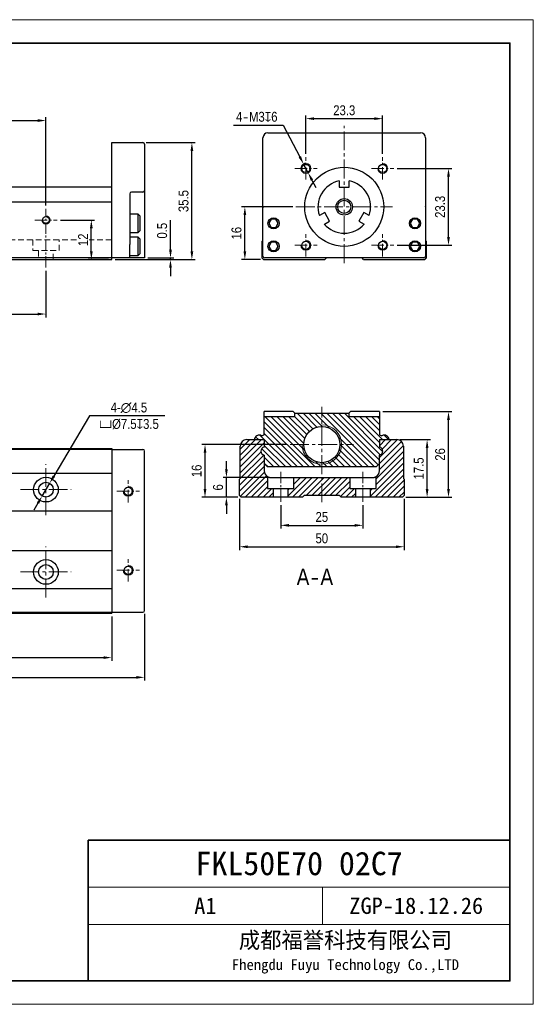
# Model space of a CAD drawing. Header units: millimetres. Extents: x 100 to 1971, y 30 to 690.
# Tile 4 of 20: x 367 to 523, y 30 to 329. Entities that reach past the tile are written whole.
import ezdxf

# ---------------------------------------------------------------- set-up
doc = ezdxf.new("R2010")
doc.units = ezdxf.units.MM
doc.linetypes.add('CENTER2', pattern=[28.575, 19.05, -3.175, 3.175, -3.175])
doc.linetypes.add('DASHED', pattern=[19.05, 12.7, -6.35])
doc.layers.get('Defpoints').update_dxf_attribs({"lineweight": 13})
for name, color, linetype, lineweight in [('剖面', 252, 'Continuous', 5), ('小粗', 7, 'Continuous', 25), ('标注', 3, 'Continuous', 13), ('点划线', 1, 'CENTER2', 13), ('粗线', 7, 'Continuous', 35), ('细线', 7, 'Continuous', 13), ('虚线', 253, 'DASHED', 13)]:
    doc.layers.add(name, color=color, linetype=linetype, lineweight=lineweight)
doc.styles.add('3.5', font='ARIALN.TTF', dxfattribs={"height": 3})
doc.styles.add('7', font='ARIALN.TTF', dxfattribs={"height": 7})
doc.styles.add('图号', font='txt', dxfattribs={"height": 3.5})
doc.dimstyles.new('A4—对齐', dxfattribs={"dimtxt": 3, "dimasz": 2.5, "dimexe": 1, "dimexo": 1, "dimgap": 1, "dimtad": 1, "dimdec": 1, "dimzin": 9, "dimdsep": 46, "dimtxsty": '3.5', "dimcen": 2.5, "dimadec": 0, "dimazin": 0, "dimtm": 1e-09, "dimtfac": 1, "dimtdec": 1, "dimtmove": 0, "dimatfit": 3, "dimfxl": 0, "dimtolj": 1, "dimarcsym": 0})
doc.dimstyles.new('A4—水平', dxfattribs={"dimtxt": 3.5, "dimasz": 2.5, "dimexe": 2, "dimexo": 1, "dimgap": 1, "dimtad": 1, "dimtih": 1, "dimtoh": 1, "dimdec": 1, "dimzin": 12, "dimdsep": 46, "dimtxsty": '3.5', "dimcen": 2.5, "dimadec": 0, "dimazin": 0, "dimtm": 1e-09, "dimtfac": 1, "dimtdec": 1, "dimtmove": 0, "dimatfit": 3, "dimfxl": 0, "dimtolj": 1, "dimarcsym": 0})

# ---------------------------------------------------------------- blocks, each defined once
blk = doc.blocks.new('A4图框')
at = {"layer": '粗线'}
for p in [(202, 5), (292, 35)]:
    blk.add_line(p, (202, 35), dxfattribs=at)
blk.add_lwpolyline([(5, 205), (292, 205), (292, 5), (5, 5)], close=True, dxfattribs=at)
at = {"layer": '细线'}
for p, q in [((292, 25), (202, 25)), ((252, 17), (252, 25)), ((292, 17), (202, 17))]:
    blk.add_line(p, q, dxfattribs=at)
blk.add_lwpolyline([(0, 210), (297, 210), (297, 0), (0, 0)], close=True, dxfattribs=at)
at = {"layer": '细线', "insert": (256.89, 11), "char_height": 3.5, "width": 70.2104, "attachment_point": 5, "style": '图号'}
blk.add_mtext('成都福誉科技有限公司\\P{\\H0.65714x;Fhengdu Fuyu Technology Co.,LTD}', dxfattribs=at)
blk = doc.blocks.new('*D4')
at = {"layer": 'Defpoints', "color": 0, "transparency": 16777216}
for p in [(429.56, 189.97), (443.06, 189.97), (434.06, 183.97)]:
    blk.add_point(p, dxfattribs=at)
at = {"layer": '标注', "color": 0, "lineweight": -2, "transparency": 16777216}
for p, q in [((429.56, 192.47), (429.56, 194.97)), ((442.06, 189.97), (428.56, 189.97)), ((429.56, 183.97), (429.56, 189.97)), ((433.06, 183.97), (428.56, 183.97)), ((429.56, 181.47), (429.56, 178.97))]:
    blk.add_line(p, q, dxfattribs=at)
at = {"layer": '标注', "color": 0, "transparency": 16777216}
for points in [[(429.14, 192.47), (429.98, 192.47), (429.56, 189.97)], [(429.14, 181.47), (429.98, 181.47), (429.56, 183.97)]]:
    blk.add_solid(points, dxfattribs=at)
at = {"layer": '标注', "color": 0, "transparency": 16777216, "insert": (427.03, 186.97), "char_height": 3, "attachment_point": 5, "rotation": 90, "style": '3.5'}
blk.add_mtext('\\A1;6', dxfattribs=at)
blk = doc.blocks.new('*D7')
at = {"layer": 'Defpoints', "color": 0, "transparency": 16777216}
for p in [(374.71, 298.35), (214.71, 271.55), (374.71, 271.55)]:
    blk.add_point(p, dxfattribs=at)
at = {"layer": '标注', "color": 0, "lineweight": -2, "transparency": 16777216}
for p, q in [((214.71, 272.55), (214.71, 299.35)), ((374.71, 272.55), (374.71, 299.35)), ((217.21, 298.35), (372.21, 298.35))]:
    blk.add_line(p, q, dxfattribs=at)
at = {"layer": '标注', "color": 0, "transparency": 16777216}
for points in [[(217.21, 298.77), (217.21, 297.93), (214.71, 298.35)], [(372.21, 298.77), (372.21, 297.93), (374.71, 298.35)]]:
    blk.add_solid(points, dxfattribs=at)
at = {"layer": '标注', "color": 0, "transparency": 16777216, "insert": (294.71, 300.88), "char_height": 3, "width": 15.9784, "attachment_point": 5, "style": '3.5'}
blk.add_mtext('\\A1;80', dxfattribs=at)
blk = doc.blocks.new('*D12')
at = {"layer": 'Defpoints', "color": 0, "transparency": 16777216}
for p in [(214.71, 253.7), (374.71, 253.7), (374.71, 239.6)]:
    blk.add_point(p, dxfattribs=at)
at = {"layer": '标注', "color": 0, "lineweight": -2, "transparency": 16777216}
for p, q in [((214.71, 252.7), (214.71, 238.6)), ((374.71, 252.7), (374.71, 238.6)), ((217.21, 239.6), (372.21, 239.6))]:
    blk.add_line(p, q, dxfattribs=at)
at = {"layer": '标注', "color": 0, "transparency": 16777216}
for points in [[(217.21, 240.02), (217.21, 239.19), (214.71, 239.6)], [(372.21, 240.02), (372.21, 239.19), (374.71, 239.6)]]:
    blk.add_solid(points, dxfattribs=at)
at = {"layer": '标注', "color": 0, "transparency": 16777216, "insert": (294.71, 242.13), "char_height": 3, "width": 26.9489, "attachment_point": 5, "style": '3.5'}
blk.add_mtext('\\A1;{\\fSimSun|b0|i0|c134|p34;1}×80', dxfattribs=at)
blk = doc.blocks.new('*D13')
at = {"layer": 'Defpoints', "color": 0, "transparency": 16777216}
for p in [(378.11, 268.15), (388.51, 268.15), (394.71, 256.15)]:
    blk.add_point(p, dxfattribs=at)
at = {"layer": '标注', "color": 0, "lineweight": -2, "transparency": 16777216}
for p, q in [((379.11, 268.15), (389.51, 268.15)), ((388.51, 258.65), (388.51, 265.65)), ((393.71, 256.15), (387.51, 256.15))]:
    blk.add_line(p, q, dxfattribs=at)
at = {"layer": '标注', "color": 0, "transparency": 16777216}
for points in [[(388.1, 265.65), (388.93, 265.65), (388.51, 268.15)], [(388.1, 258.65), (388.93, 258.65), (388.51, 256.15)]]:
    blk.add_solid(points, dxfattribs=at)
at = {"layer": '标注', "color": 0, "transparency": 16777216, "insert": (386.01, 262.15), "char_height": 3, "attachment_point": 5, "rotation": 90, "style": '3.5', "bg_fill": 3, "box_fill_scale": 1.1, "bg_fill_color": 256, "bg_fill_true_color": 13158600, "bg_fill_transparency": 0}
blk.add_mtext('\\A1;12', dxfattribs=at)
blk = doc.blocks.new('*D14')
at = {"layer": 'Defpoints', "color": 0, "transparency": 16777216}
for p in [(394.71, 256.15), (404.71, 256.65), (412.57, 256.65)]:
    blk.add_point(p, dxfattribs=at)
at = {"layer": '标注', "color": 0, "lineweight": -2, "transparency": 16777216}
for p, q in [((412.57, 259.15), (412.57, 268.14)), ((395.71, 256.15), (413.57, 256.15)), ((405.71, 256.65), (413.57, 256.65)), ((412.57, 256.15), (412.57, 256.65)), ((412.57, 253.65), (412.57, 251.15))]:
    blk.add_line(p, q, dxfattribs=at)
at = {"layer": '标注', "color": 0, "transparency": 16777216}
for points in [[(412.15, 259.15), (412.99, 259.15), (412.57, 256.65)], [(412.15, 253.65), (412.99, 253.65), (412.57, 256.15)]]:
    blk.add_solid(points, dxfattribs=at)
at = {"layer": '标注', "color": 0, "transparency": 16777216, "insert": (410.04, 264.9), "char_height": 3, "attachment_point": 5, "rotation": 90, "style": '3.5'}
blk.add_mtext('\\A1;0.5', dxfattribs=at)
blk = doc.blocks.new('*D15')
at = {"layer": 'Defpoints', "color": 0, "transparency": 16777216}
for p in [(404.21, 291.65), (419.07, 291.65), (394.71, 256.15)]:
    blk.add_point(p, dxfattribs=at)
at = {"layer": '标注', "color": 0, "lineweight": -2, "transparency": 16777216}
for p, q in [((405.21, 291.65), (420.07, 291.65)), ((419.07, 258.65), (419.07, 289.15)), ((395.71, 256.15), (420.07, 256.15))]:
    blk.add_line(p, q, dxfattribs=at)
at = {"layer": '标注', "color": 0, "transparency": 16777216}
for points in [[(418.65, 289.15), (419.49, 289.15), (419.07, 291.65)], [(418.65, 258.65), (419.49, 258.65), (419.07, 256.15)]]:
    blk.add_solid(points, dxfattribs=at)
at = {"layer": '标注', "color": 0, "transparency": 16777216, "insert": (416.54, 273.9), "char_height": 3, "attachment_point": 5, "rotation": 90, "style": '3.5'}
blk.add_mtext('\\A1;35.5', dxfattribs=at)
blk = doc.blocks.new('*D16')
at = {"layer": 'Defpoints', "color": 0, "transparency": 16777216}
for p in [(435.17, 272.15), (450.71, 272.15), (440.88, 256.15)]:
    blk.add_point(p, dxfattribs=at)
at = {"layer": '标注', "color": 0, "lineweight": -2, "transparency": 16777216}
for p, q in [((449.71, 272.15), (434.17, 272.15)), ((435.17, 258.65), (435.17, 269.65)), ((439.88, 256.15), (434.17, 256.15))]:
    blk.add_line(p, q, dxfattribs=at)
at = {"layer": '标注', "color": 0, "transparency": 16777216}
for points in [[(434.75, 269.65), (435.59, 269.65), (435.17, 272.15)], [(434.75, 258.65), (435.59, 258.65), (435.17, 256.15)]]:
    blk.add_solid(points, dxfattribs=at)
at = {"layer": '标注', "color": 0, "transparency": 16777216, "insert": (432.64, 264.15), "char_height": 3, "attachment_point": 5, "rotation": 90, "style": '3.5'}
blk.add_mtext('\\A1;16', dxfattribs=at)
blk = doc.blocks.new('*D17')
at = {"layer": 'Defpoints', "color": 0, "transparency": 16777216}
for p in [(477.05, 298.93), (453.71, 287.22), (477.05, 287.22)]:
    blk.add_point(p, dxfattribs=at)
at = {"layer": '标注', "color": 0, "lineweight": -2, "transparency": 16777216}
for p, q in [((453.71, 288.22), (453.71, 299.93)), ((477.05, 288.22), (477.05, 299.93)), ((456.21, 298.93), (474.55, 298.93))]:
    blk.add_line(p, q, dxfattribs=at)
at = {"layer": '标注', "color": 0, "transparency": 16777216}
for points in [[(456.21, 299.35), (456.21, 298.52), (453.71, 298.93)], [(474.55, 299.35), (474.55, 298.52), (477.05, 298.93)]]:
    blk.add_solid(points, dxfattribs=at)
at = {"layer": '标注', "color": 0, "transparency": 16777216, "insert": (465.38, 301.46), "char_height": 3, "attachment_point": 5, "style": '3.5'}
blk.add_mtext('\\A1;23.3', dxfattribs=at)
blk = doc.blocks.new('*D18')
at = {"layer": 'Defpoints', "color": 0, "transparency": 16777216}
for p in [(480.46, 283.81), (497.06, 283.81), (480.46, 260.48)]:
    blk.add_point(p, dxfattribs=at)
at = {"layer": '标注', "color": 0, "lineweight": -2, "transparency": 16777216}
for p, q in [((481.46, 283.81), (498.06, 283.81)), ((497.06, 262.98), (497.06, 281.31)), ((481.46, 260.48), (498.06, 260.48))]:
    blk.add_line(p, q, dxfattribs=at)
at = {"layer": '标注', "color": 0, "transparency": 16777216}
for points in [[(496.64, 281.31), (497.48, 281.31), (497.06, 283.81)], [(496.64, 262.98), (497.48, 262.98), (497.06, 260.48)]]:
    blk.add_solid(points, dxfattribs=at)
at = {"layer": '标注', "color": 0, "transparency": 16777216, "insert": (494.53, 272.15), "char_height": 3, "attachment_point": 5, "rotation": 90, "style": '3.5'}
blk.add_mtext('\\A1;23.3', dxfattribs=at)
blk = doc.blocks.new('*D19')
at = {"layer": 'Defpoints', "color": 0, "transparency": 16777216}
for p in [(453.02, 285.14), (454.41, 282.48)]:
    blk.add_point(p, dxfattribs=at)
at = {"layer": '标注', "color": 0, "lineweight": -2, "transparency": 16777216}
for p, q in [((431.73, 296.95), (446.85, 296.95)), ((446.85, 296.95), (451.86, 287.36)), ((454.41, 282.48), (453.02, 285.14)), ((455.57, 280.27), (456.73, 278.05))]:
    blk.add_line(p, q, dxfattribs=at)
blk.add_arc((453.71, 283.81), 1.5, 90, 194.0059, dxfattribs=at)
at = {"layer": '标注', "color": 0, "transparency": 16777216}
for points in [[(452.23, 287.55), (451.49, 287.16), (453.02, 285.14)], [(455.94, 280.46), (455.2, 280.08), (454.41, 282.48)]]:
    blk.add_solid(points, dxfattribs=at)
at = {"layer": '标注', "color": 0, "transparency": 16777216, "insert": (438.79, 299.48), "char_height": 3, "width": 26.2693, "attachment_point": 5, "style": '3.5'}
blk.add_mtext('\\A1;4{\\fSimSun|b0|i0|c134|p34;-}M3{\\Fgdt|c134;x}6', dxfattribs=at)
blk = doc.blocks.new('*D29')
at = {"layer": 'Defpoints', "color": 0, "transparency": 16777216}
for p in [(194.71, 148.78), (394.71, 148.78), (394.71, 135.28)]:
    blk.add_point(p, dxfattribs=at)
at = {"layer": '标注', "color": 0, "lineweight": -2, "transparency": 16777216}
for p, q in [((194.71, 147.78), (194.71, 134.28)), ((394.71, 147.78), (394.71, 134.28)), ((197.21, 135.28), (392.21, 135.28))]:
    blk.add_line(p, q, dxfattribs=at)
at = {"layer": '标注', "color": 0, "transparency": 16777216}
for points in [[(197.21, 135.69), (197.21, 134.86), (194.71, 135.28)], [(392.21, 135.69), (392.21, 134.86), (394.71, 135.28)]]:
    blk.add_solid(points, dxfattribs=at)
at = {"layer": '标注', "color": 0, "transparency": 16777216, "insert": (294.71, 137.81), "char_height": 3, "width": 27.1458, "attachment_point": 5, "style": '3.5'}
blk.add_mtext('\\A1;150', dxfattribs=at)
blk = doc.blocks.new('*D30')
at = {"layer": 'Defpoints', "color": 0, "transparency": 16777216}
for p in [(404.71, 149.58), (134.71, 149.08), (404.71, 129.28)]:
    blk.add_point(p, dxfattribs=at)
at = {"layer": '标注', "color": 0, "lineweight": -2, "transparency": 16777216}
for p, q in [((134.71, 148.08), (134.71, 128.28)), ((404.71, 148.58), (404.71, 128.28)), ((137.21, 129.28), (402.21, 129.28))]:
    blk.add_line(p, q, dxfattribs=at)
at = {"layer": '标注', "color": 0, "transparency": 16777216}
for points in [[(137.21, 129.69), (137.21, 128.86), (134.71, 129.28)], [(402.21, 129.69), (402.21, 128.86), (404.71, 129.28)]]:
    blk.add_solid(points, dxfattribs=at)
at = {"layer": '标注', "color": 0, "transparency": 16777216, "insert": (269.71, 131.81), "char_height": 3, "width": 31.5025, "attachment_point": 5, "style": '3.5'}
blk.add_mtext('\\A1;220', dxfattribs=at)
blk = doc.blocks.new('*D37')
at = {"layer": 'Defpoints', "color": 0, "transparency": 16777216}
for p in [(375.85, 188.22), (373.56, 184.34)]:
    blk.add_point(p, dxfattribs=at)
at = {"layer": '标注', "color": 0, "lineweight": -2, "transparency": 16777216}
for p, q in [((387.95, 208.68), (377.12, 190.37)), ((410.89, 208.68), (387.95, 208.68)), ((373.56, 184.34), (375.85, 188.22)), ((372.29, 182.19), (371.02, 180.04))]:
    blk.add_line(p, q, dxfattribs=at)
at = {"layer": '标注', "color": 0, "transparency": 16777216}
for points in [[(376.76, 190.58), (377.48, 190.16), (375.85, 188.22)], [(371.93, 182.4), (372.65, 181.98), (373.56, 184.34)]]:
    blk.add_solid(points, dxfattribs=at)
at = {"layer": '标注', "color": 0, "transparency": 16777216, "insert": (399.92, 208.68), "char_height": 3, "width": 41.7241, "attachment_point": 5, "style": '3.5'}
blk.add_mtext('\\A1;4-∅4.5\\P{\\Fgdt|c134;v}%%C7.5{\\Fgdt|c134;x}3.5', dxfattribs=at)
blk = doc.blocks.new('*D38')
at = {"layer": 'Defpoints', "color": 0, "transparency": 16777216}
for p in [(423.06, 199.97), (448.92, 199.97), (434.06, 183.97)]:
    blk.add_point(p, dxfattribs=at)
at = {"layer": '标注', "color": 0, "lineweight": -2, "transparency": 16777216}
for p, q in [((447.92, 199.97), (422.06, 199.97)), ((423.06, 186.47), (423.06, 197.47)), ((433.06, 183.97), (422.06, 183.97))]:
    blk.add_line(p, q, dxfattribs=at)
at = {"layer": '标注', "color": 0, "transparency": 16777216}
for points in [[(422.64, 197.47), (423.48, 197.47), (423.06, 199.97)], [(422.64, 186.47), (423.48, 186.47), (423.06, 183.97)]]:
    blk.add_solid(points, dxfattribs=at)
at = {"layer": '标注', "color": 0, "transparency": 16777216, "insert": (420.53, 191.97), "char_height": 3, "attachment_point": 5, "rotation": 90, "style": '3.5'}
blk.add_mtext('\\A1;16', dxfattribs=at)
blk = doc.blocks.new('*D39')
at = {"layer": 'Defpoints', "color": 0, "transparency": 16777216}
for p in [(481.36, 201.47), (490.56, 201.47), (483.06, 183.97)]:
    blk.add_point(p, dxfattribs=at)
at = {"layer": '标注', "color": 0, "lineweight": -2, "transparency": 16777216}
for p, q in [((482.36, 201.47), (491.56, 201.47)), ((490.56, 186.47), (490.56, 198.97)), ((484.06, 183.97), (491.56, 183.97))]:
    blk.add_line(p, q, dxfattribs=at)
at = {"layer": '标注', "color": 0, "transparency": 16777216}
for points in [[(490.14, 198.97), (490.98, 198.97), (490.56, 201.47)], [(490.14, 186.47), (490.98, 186.47), (490.56, 183.97)]]:
    blk.add_solid(points, dxfattribs=at)
at = {"layer": '标注', "color": 0, "transparency": 16777216, "insert": (488.03, 192.72), "char_height": 3, "attachment_point": 5, "rotation": 90, "style": '3.5'}
blk.add_mtext('\\A1;17.5', dxfattribs=at)
blk = doc.blocks.new('*D40')
at = {"layer": 'Defpoints', "color": 0, "transparency": 16777216}
for p in [(476.06, 209.97), (497.06, 209.97), (483.06, 183.97)]:
    blk.add_point(p, dxfattribs=at)
at = {"layer": '标注', "color": 0, "lineweight": -2, "transparency": 16777216}
for p, q in [((477.06, 209.97), (498.06, 209.97)), ((497.06, 186.47), (497.06, 207.47)), ((484.06, 183.97), (498.06, 183.97))]:
    blk.add_line(p, q, dxfattribs=at)
at = {"layer": '标注', "color": 0, "transparency": 16777216}
for points in [[(496.64, 207.47), (497.48, 207.47), (497.06, 209.97)], [(496.64, 186.47), (497.48, 186.47), (497.06, 183.97)]]:
    blk.add_solid(points, dxfattribs=at)
at = {"layer": '标注', "color": 0, "transparency": 16777216, "insert": (494.53, 196.97), "char_height": 3, "attachment_point": 5, "rotation": 90, "style": '3.5'}
blk.add_mtext('\\A1;26', dxfattribs=at)
blk = doc.blocks.new('*D41')
at = {"layer": 'Defpoints', "color": 0, "transparency": 16777216}
for p in [(446.06, 182.54), (471.06, 182.54), (471.06, 175.44)]:
    blk.add_point(p, dxfattribs=at)
at = {"layer": '标注', "color": 0, "lineweight": -2, "transparency": 16777216}
for p, q in [((446.06, 181.54), (446.06, 174.44)), ((471.06, 181.54), (471.06, 174.44)), ((448.56, 175.44), (468.56, 175.44))]:
    blk.add_line(p, q, dxfattribs=at)
at = {"layer": '标注', "color": 0, "transparency": 16777216}
for points in [[(448.56, 175.85), (448.56, 175.02), (446.06, 175.44)], [(468.56, 175.85), (468.56, 175.02), (471.06, 175.44)]]:
    blk.add_solid(points, dxfattribs=at)
at = {"layer": '标注', "color": 0, "transparency": 16777216, "insert": (458.56, 177.97), "char_height": 3, "attachment_point": 5, "style": '3.5'}
blk.add_mtext('\\A1;25', dxfattribs=at)
blk = doc.blocks.new('*D42')
at = {"layer": 'Defpoints', "color": 0, "transparency": 16777216}
for p in [(433.56, 184.47), (483.56, 184.47), (483.56, 168.94)]:
    blk.add_point(p, dxfattribs=at)
at = {"layer": '标注', "color": 0, "lineweight": -2, "transparency": 16777216}
for p, q in [((433.56, 183.47), (433.56, 167.94)), ((483.56, 183.47), (483.56, 167.94)), ((436.06, 168.94), (481.06, 168.94))]:
    blk.add_line(p, q, dxfattribs=at)
at = {"layer": '标注', "color": 0, "transparency": 16777216}
for points in [[(436.06, 169.35), (436.06, 168.52), (433.56, 168.94)], [(481.06, 169.35), (481.06, 168.52), (483.56, 168.94)]]:
    blk.add_solid(points, dxfattribs=at)
at = {"layer": '标注', "color": 0, "transparency": 16777216, "insert": (458.56, 171.47), "char_height": 3, "attachment_point": 5, "style": '3.5'}
blk.add_mtext('\\A1;50', dxfattribs=at)

msp = doc.modelspace()

# ---------------------------------------------------------------- hatches: boundary and pattern name
at = {"layer": '剖面'}
h = msp.add_hatch(dxfattribs=at)
h.set_pattern_fill('ANSI31', color=256, scale=0.4, angle=90)
h.set_pattern_definition([(135, (-26.9666, -20.1502), (-0.8980256, -0.8980256), [])])
h.paths.add_polyline_path([(464.56, 199.97), (464.06, 199.97, -0.414214), (458.56, 194.47), (458.56, 193.97, 0.414214)], flags=17)
h.paths.add_polyline_path([(458.56, 205.97), (458.56, 205.47, -0.414214), (464.06, 199.97), (464.56, 199.97, 0.414214)], flags=17)
h.paths.add_polyline_path([(458.56, 194.47, -0.414214), (453.06, 199.97), (452.56, 199.97, 0.414214), (458.56, 193.97)], flags=17)
h.paths.add_polyline_path([(476.06, 202.94), (476.06, 208.47), (466.76, 208.47), (466.76, 209.47), (458.56, 209.47), (458.56, 205.97, -1), (458.56, 193.97), (458.56, 193.17), (475.06, 193.17), (476.01, 194.12, 0.055054), (476.06, 194.56), (476.06, 196.75, 0.816497), (476.06, 199.2), (476.06, 201.47), (479.05, 201.47, 0.536112), (476.85, 202.65)])
h.paths.add_polyline_path([(458.56, 205.47), (458.56, 209.47), (450.36, 209.47), (450.36, 208.47), (441.06, 208.47), (441.06, 202.94), (440.27, 202.65, 0.536112), (438.07, 201.47), (441.06, 201.47), (441.06, 199.2, 0.816497), (441.06, 196.75), (441.06, 194.56, 0.055054), (441.11, 194.12), (442.06, 193.17), (458.56, 193.17), (458.56, 193.97, -0.414214), (452.56, 199.97), (453.06, 199.97, -0.414214)])
h = msp.add_hatch(dxfattribs=at)
h.set_pattern_fill('ANSI31', color=256, scale=0.4)
h.set_pattern_definition([(45, (479.0074, 189.9569), (-0.898026, 0.898026), [])])
h.paths.add_polyline_path([(483.36, 199.47, 0.414214), (481.36, 201.47), (476.06, 201.47), (476.06, 199.2, -0.816497), (476.06, 196.75), (476.06, 191.97, -0.267949), (475.06, 190.24), (475.06, 186.67), (473.31, 186.67), (473.31, 183.97), (483.06, 183.97), (483.56, 184.47), (483.56, 189.47), (483.36, 189.67)])
h.paths.add_polyline_path([(467.06, 189.97), (458.56, 189.97), (458.56, 184.47), (463.96, 184.47), (464.46, 183.97), (468.81, 183.97), (468.81, 186.67), (467.06, 186.67)])
h.paths.add_polyline_path([(458.56, 189.97), (450.06, 189.97), (450.06, 186.67), (448.31, 186.67), (448.31, 183.97), (452.66, 183.97), (453.16, 184.47), (458.56, 184.47)])
h.paths.add_polyline_path([(443.81, 186.67), (442.06, 186.67), (442.06, 190.24, -0.267949), (441.06, 191.97), (441.06, 196.75, -0.816497), (441.06, 199.2), (441.06, 201.47), (435.76, 201.47, 0.414214), (433.76, 199.47), (433.76, 189.67), (433.56, 189.47), (433.56, 184.47), (434.06, 183.97), (443.81, 183.97)])

# ---------------------------------------------------------------- linework, layer by layer
at = {"layer": '小粗'}
for p, q in [((440.68, 257.15), (440.68, 293.15)), ((442.18, 294.65), (488.58, 294.65)), ((490.08, 293.15), (490.08, 257.15)), ((394.71, 291.65), (404.21, 291.65)), ((394.71, 256.15), (394.71, 291.65)), ((404.71, 291.15), (404.71, 256.65)), ((394.71, 278.15), (325.51, 278.15)), ((463.88, 280), (463.88, 278.15)), ((463.88, 278.15), (466.88, 278.15)), ((466.88, 278.15), (466.88, 280)), ((400.21, 276.15), (400.21, 267.67)), ((404.21, 276.65), (400.71, 276.65)), ((194.71, 273.65), (394.71, 273.65)), ((402.71, 269.9), (400.21, 269.9)), ((403.21, 269.4), (402.71, 269.9)), ((402.71, 264.4), (402.71, 269.9)), ((403.21, 269.4), (403.21, 264.9)), ((440.58, 271.65), (440.58, 261.85)), ((459.44, 270.45), (457.83, 269.52)), ((460.94, 267.85), (459.44, 270.45)), ((471.33, 270.45), (469.83, 267.85)), ((472.94, 269.52), (471.33, 270.45)), ((490.18, 261.85), (490.18, 271.65)), ((400.21, 266.62), (400.21, 260.67)), ((443.16, 268.4), (442.44, 267.15)), ((442.44, 267.15), (443.16, 265.9)), ((444.6, 268.4), (443.16, 268.4)), ((445.33, 267.15), (444.6, 268.4)), ((444.6, 265.9), (445.33, 267.15)), ((459.33, 266.92), (460.94, 267.85)), ((469.83, 267.85), (471.44, 266.92)), ((486.16, 268.4), (485.44, 267.15)), ((485.44, 267.15), (486.16, 265.9)), ((487.6, 268.4), (486.16, 268.4)), ((488.33, 267.15), (487.6, 268.4)), ((487.6, 265.9), (488.33, 267.15)), ((400.21, 264.4), (402.71, 264.4)), ((402.71, 264.4), (403.21, 264.9)), ((443.16, 265.9), (444.6, 265.9)), ((486.16, 265.9), (487.6, 265.9)), ((402.71, 262.9), (400.21, 262.9)), ((403.21, 262.4), (402.71, 262.9)), ((402.71, 257.4), (402.71, 262.9)), ((403.21, 262.4), (403.21, 257.9)), ((440.38, 261.65), (440.58, 261.85)), ((440.38, 261.65), (440.38, 256.65)), ((443.16, 261.4), (442.44, 260.15)), ((442.44, 260.15), (443.16, 258.9)), ((444.6, 261.4), (443.16, 261.4)), ((445.33, 260.15), (444.6, 261.4)), ((444.6, 258.9), (445.33, 260.15)), ((486.16, 261.4), (485.44, 260.15)), ((485.44, 260.15), (486.16, 258.9)), ((487.6, 261.4), (486.16, 261.4)), ((488.33, 260.15), (487.6, 261.4)), ((487.6, 258.9), (488.33, 260.15)), ((490.18, 261.85), (490.38, 261.65)), ((490.38, 256.65), (490.38, 261.65)), ((400.21, 256.65), (400.21, 259.62)), ((400.21, 257.4), (402.71, 257.4)), ((402.71, 257.4), (403.21, 257.9)), ((443.16, 258.9), (444.6, 258.9)), ((486.16, 258.9), (487.6, 258.9)), ((394.71, 256.65), (194.71, 256.65)), ((194.71, 256.15), (394.71, 256.15)), ((404.71, 256.65), (394.71, 256.65)), ((440.38, 256.65), (440.88, 256.15)), ((440.88, 256.15), (459.48, 256.15)), ((489.58, 256.65), (441.18, 256.65)), ((459.48, 256.15), (459.98, 256.65)), ((471.28, 256.15), (470.78, 256.65)), ((471.28, 256.15), (489.88, 256.15)), ((490.38, 256.65), (489.88, 256.15)), ((449.86, 209.97), (441.06, 209.97)), ((441.06, 202.94), (441.06, 209.97)), ((449.86, 209.97), (450.36, 209.47)), ((450.36, 208.47), (450.36, 209.47)), ((450.36, 209.47), (466.76, 209.47)), ((466.76, 209.47), (467.26, 209.97)), ((466.76, 209.47), (466.76, 208.47)), ((476.06, 209.97), (467.26, 209.97)), ((476.06, 209.97), (476.06, 202.94)), ((441.06, 208.47), (450.36, 208.47)), ((466.76, 208.47), (476.06, 208.47)), ((435.76, 201.47), (441.06, 201.47)), ((440.27, 202.65), (441.06, 202.94)), ((441.06, 201.47), (441.06, 199.2)), ((476.06, 202.94), (476.85, 202.65)), ((476.06, 201.47), (481.36, 201.47)), ((476.06, 201.47), (476.06, 199.2)), ((194.71, 198.78), (394.71, 198.78)), ((194.71, 198.58), (394.71, 198.58)), ((394.71, 198.78), (394.71, 148.78)), ((394.71, 198.48), (404.21, 198.48)), ((404.71, 149.58), (404.71, 197.98)), ((433.76, 189.67), (433.76, 199.47)), ((483.36, 199.47), (483.36, 189.67)), ((441.06, 196.75), (441.06, 191.97)), ((476.06, 191.97), (476.06, 196.75)), ((442.06, 193.17), (441.11, 194.12)), ((475.06, 193.17), (442.06, 193.17)), ((476.01, 194.12), (475.06, 193.17)), ((194.71, 191.28), (394.71, 191.28)), ((433.56, 189.47), (433.76, 189.67)), ((433.56, 184.47), (433.56, 189.47)), ((442.06, 190.24), (442.06, 186.67)), ((443.06, 189.97), (474.06, 189.97)), ((450.06, 186.67), (450.06, 189.97)), ((467.06, 189.97), (467.06, 186.67)), ((475.06, 186.67), (475.06, 190.24)), ((483.36, 189.67), (483.56, 189.47)), ((483.56, 189.47), (483.56, 184.47)), ((442.06, 186.67), (450.06, 186.67)), ((443.81, 186.67), (443.81, 183.97)), ((448.31, 183.97), (448.31, 186.67)), ((467.06, 186.67), (475.06, 186.67)), ((468.81, 186.67), (468.81, 183.97)), ((473.31, 183.97), (473.31, 186.67)), ((434.06, 183.97), (433.56, 184.47)), ((452.66, 183.97), (434.06, 183.97)), ((452.66, 183.97), (453.16, 184.47)), ((463.96, 184.47), (453.16, 184.47)), ((464.46, 183.97), (463.96, 184.47)), ((483.06, 183.97), (464.46, 183.97)), ((483.06, 183.97), (483.56, 184.47)), ((394.71, 179.78), (325.51, 179.78)), ((325.51, 167.78), (394.71, 167.78)), ((194.71, 156.28), (394.71, 156.28)), ((394.71, 148.98), (194.71, 148.98)), ((194.71, 148.78), (394.71, 148.78)), ((394.71, 149.08), (404.21, 149.08))]:
    msp.add_line(p, q, dxfattribs=at)
for centre, radius in [((453.71, 283.81), 1.25), ((453.71, 283.81), 1.25), ((465.38, 272.15), 12), ((477.05, 283.81), 1.25), ((465.38, 272.15), 2.5), ((465.38, 272.15), 2), ((374.71, 268.15), 1.02), ((443.88, 267.15), 1.7), ((486.88, 267.15), 1.7), ((443.88, 260.15), 1.7), ((453.71, 260.48), 1.25), ((477.05, 260.48), 1.25), ((486.88, 260.15), 1.7), ((458.56, 199.97), 5.5), ((374.71, 186.28), 3.75), ((374.71, 186.28), 2.25), ((399.71, 185.78), 1.25), ((374.71, 161.28), 3.75), ((374.71, 161.28), 2.25), ((399.71, 161.78), 1.25)]:
    msp.add_circle(centre, radius, dxfattribs=at)
for centre, radius, start, end in [((442.18, 293.15), 1.5, 90, 180), ((488.58, 293.15), 1.5, 0, 90), ((404.21, 291.15), 0.5, 0, 90), ((465.38, 272.15), 8, 100.8069, 199.1931), ((465.38, 272.15), 8, 340.8069, 79.1931), ((400.71, 276.15), 0.5, 90, 180), ((404.21, 277.15), 0.5, 270, 0), ((442.58, 271.65), 2, 161.8051, 180), ((488.18, 271.65), 2, 0, 18.1949), ((465.38, 272.15), 8, 220.8069, 319.1931), ((441.18, 257.15), 0.5, 180, 270), ((489.58, 257.15), 0.5, 270, 0), ((435.76, 199.47), 2, 90, 180), ((439.56, 201.33), 1.5, 61.8103, 174.5955), ((477.56, 201.33), 1.5, 5.4045, 118.1897), ((481.36, 199.47), 2, 0, 90), ((404.21, 197.98), 0.5, 0, 90), ((441.31, 197.97), 1.25, 101.537, 258.463), ((475.81, 197.97), 1.25, 281.537, 78.463), ((443.06, 194.56), 2, 180, 192.6047), ((474.06, 194.56), 2, 347.3953, 0), ((443.06, 191.97), 2, 180, 240), ((474.06, 191.97), 2, 300, 0), ((404.21, 149.58), 0.5, 270, 0)]:
    msp.add_arc(centre, radius, start, end, dxfattribs=at)
for points, knots in [([(400.21, 267.67), (400.21, 267.58), (400.2, 267.49), (400.2, 267.32), (400.2, 267.23), (400.2, 267.06), (400.2, 266.97), (400.2, 266.84), (400.2, 266.8), (400.21, 266.71), (400.21, 266.67), (400.21, 266.62)], [0, 0, 0, 0, 0.25, 0.25, 0.5, 0.5, 0.75, 0.75, 0.875, 0.875, 1, 1, 1, 1]), ([(400.21, 259.62), (400.21, 259.71), (400.2, 259.8), (400.2, 259.93), (400.2, 259.97), (400.2, 260.06), (400.2, 260.1), (400.2, 260.24), (400.2, 260.32), (400.2, 260.5), (400.21, 260.58), (400.21, 260.67)], [0, 0, 0, 0, 0.25, 0.25, 0.375, 0.375, 0.5, 0.5, 0.75, 0.75, 1, 1, 1, 1]), ([(442.06, 190.24), (442.06, 190.24), (442.06, 190.24), (442.08, 190.23), (442.09, 190.22), (442.1, 190.22), (442.1, 190.21), (442.11, 190.21), (442.12, 190.21), (442.15, 190.19), (442.17, 190.18), (442.24, 190.15), (442.27, 190.13), (442.36, 190.1), (442.41, 190.08), (442.47, 190.06), (442.49, 190.06), (442.51, 190.05), (442.56, 190.04), (442.6, 190.02), (442.69, 190), (442.76, 189.99), (442.9, 189.98), (442.98, 189.97), (443.06, 189.97)], [0, 0, 0, 0, 0.12445, 0.12445, 0.186989, 0.186989, 0.218259, 0.218259, 0.249529, 0.249529, 0.374607, 0.374607, 0.499686, 0.499686, 0.624764, 0.624764, 0.656034, 0.656034, 0.687304, 0.749843, 0.749843, 0.874921, 0.874921, 1, 1, 1, 1]), ([(474.06, 189.97), (474.14, 189.97), (474.22, 189.98), (474.36, 189.99), (474.42, 190), (474.52, 190.02), (474.55, 190.03), (474.6, 190.05), (474.63, 190.06), (474.71, 190.08), (474.76, 190.1), (474.84, 190.13), (474.88, 190.15), (474.94, 190.18), (474.97, 190.19), (475, 190.21), (475, 190.21), (475.01, 190.21), (475.03, 190.22), (475.04, 190.23), (475.05, 190.24), (475.06, 190.24), (475.06, 190.24)], [0, 0, 0, 0, 0.125073, 0.125073, 0.250146, 0.250146, 0.312683, 0.312683, 0.375219, 0.375219, 0.500292, 0.500292, 0.625365, 0.625365, 0.750438, 0.750438, 0.781706, 0.781706, 0.812975, 0.875511, 0.875511, 1, 1, 1, 1])]:
    msp.add_open_spline(points, degree=3, knots=knots, dxfattribs=at)
at = {"layer": '标注'}
for centre, radius in [((453.71, 283.81), 1.5), ((477.05, 283.81), 1.5), ((374.71, 268.15), 1.25), ((453.71, 260.48), 1.5), ((477.05, 260.48), 1.5), ((458.56, 199.97), 6), ((399.71, 185.78), 1.5), ((399.71, 161.78), 1.5)]:
    msp.add_arc(centre, radius, 180, 90, dxfattribs=at)
at = {"layer": '点划线', "ltscale": 0.3}
for p, q in [((465.38, 255.07), (465.38, 296.72)), ((450.71, 272.15), (480.05, 272.15)), ((458.56, 182.44), (458.56, 211.43)), ((448.92, 199.97), (468.2, 199.97)), ((374.71, 178.56), (374.71, 194)), ((366.99, 186.28), (382.42, 186.28)), ((374.71, 153.56), (374.71, 169)), ((366.99, 161.28), (382.42, 161.28))]:
    msp.add_line(p, q, dxfattribs=at)
at = {"layer": '点划线', "ltscale": 0.2}
for p, q in [((453.71, 280.41), (453.71, 287.22)), ((477.05, 280.41), (477.05, 287.22)), ((450.31, 283.81), (457.12, 283.81)), ((473.64, 283.81), (480.46, 283.81)), ((371.3, 268.15), (378.11, 268.15)), ((453.71, 257.07), (453.71, 263.89)), ((477.05, 257.07), (477.05, 263.89)), ((450.31, 260.48), (457.12, 260.48)), ((473.64, 260.48), (480.46, 260.48)), ((446.06, 182.54), (446.06, 191.7)), ((471.06, 182.54), (471.06, 191.7)), ((399.71, 182.37), (399.71, 189.19)), ((396.3, 185.78), (403.11, 185.78)), ((399.71, 158.37), (399.71, 165.19)), ((396.3, 161.78), (403.11, 161.78))]:
    msp.add_line(p, q, dxfattribs=at)
at = {"layer": '点划线', "ltscale": 0.18}
msp.add_line((374.71, 253.7), (374.71, 271.55), dxfattribs=at)
at = {"layer": '虚线', "ltscale": 0.14}
for p, q in [((394.71, 262.15), (194.71, 262.15)), ((370.71, 262.15), (370.71, 258.85)), ((378.71, 258.85), (378.71, 262.15)), ((370.71, 258.85), (378.71, 258.85)), ((372.46, 258.85), (372.46, 256.15)), ((376.96, 256.15), (376.96, 258.85))]:
    msp.add_line(p, q, dxfattribs=at)

# ---------------------------------------------------------------- block references
at = {"layer": '标注', "xscale": 1.423719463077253, "yscale": 1.423719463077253, "zscale": 1.423719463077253}
msp.add_blockref('A4图框', (100, 30), dxfattribs=at)

# ---------------------------------------------------------------- texts
at = {"layer": '标注', "insert": (450.94, 162.32), "char_height": 5, "attachment_point": 1, "style": '7'}
msp.add_mtext_dynamic_manual_height_columns('A{\\fSimSun|b0|i0|c134|p34;-}A', width=32.1388, gutter_width=35, heights=[0], dxfattribs=at)
at = {"layer": '标注', "attachment_point": 5, "style": '图号'}
for s, insert, char_height, width in [('FKL50E70 02C7', (451.66, 72.71), 7.1186, 128.1348), ('A1', (423.18, 59.9), 4.983, 71.186), ('ZGP-18.12.26', (487.25, 59.9), 4.983, 56.9488)]:
    msp.add_mtext(s, dxfattribs=dict(at, insert=insert, char_height=char_height, width=width))

# ---------------------------------------------------------------- dimensions: what is measured, and where the dimension line sits
at = {"layer": '标注'}
for base, p1, p2, text, picture, middle in [((374.71, 298.35), (214.71, 271.55), (374.71, 271.55), '80', '*D7', (294.71, 300.88)), ((374.71, 239.6), (214.71, 253.7), (374.71, 253.7), '{\\fSimSun|b0|i0|c134|p34;1}×80', '*D12', (294.71, 242.13)), ((404.71, 129.28), (134.71, 149.08), (404.71, 149.58), '220', '*D30', (269.71, 131.81)), ((394.71, 135.28), (194.71, 148.78), (394.71, 148.78), '150', '*D29', (294.71, 137.81))]:
    dim = msp.add_linear_dim(base=base, p1=p1, p2=p2, text=text, dimstyle='A4—对齐', dxfattribs=at)
    dim.commit()
    dim.dimension.update_dxf_attribs({"geometry": picture, "text_midpoint": middle})
for base, p1, p2, picture, middle in [((477.05, 298.93), (453.71, 287.22), (477.05, 287.22), '*D17', (465.38, 301.46)), ((483.56, 168.94), (433.56, 184.47), (483.56, 184.47), '*D42', (458.56, 171.47))]:
    dim = msp.add_linear_dim(base=base, p1=p1, p2=p2, dimstyle='A4—对齐', dxfattribs=at)
    dim.commit()
    dim.dimension.update_dxf_attribs({"geometry": picture, "text_midpoint": middle})
for p1, p2, text, picture, middle in [((454.41, 282.48), (453.02, 285.14), '4{\\fSimSun|b0|i0|c134|p34;-}M3{\\Fgdt|c134;x}6', '*D19', (438.79, 296.95)), ((373.56, 184.34), (375.85, 188.22), '4-<>\\X{\\Fgdt|c134;v}%%C7.5{\\Fgdt|c134;x}3.5', '*D37', (399.92, 208.68))]:
    dim = msp.add_diameter_dim_2p(p1=p1, p2=p2, text=text, dimstyle='A4—水平', dxfattribs=at)
    dim.commit()
    dim.dimension.update_dxf_attribs({"geometry": picture, "text_midpoint": middle, "dimtype": 163})
for base, p1, p2, picture, middle in [((497.06, 283.81), (480.46, 260.48), (480.46, 283.81), '*D18', (497.06, 272.15)), ((429.56, 189.97), (434.06, 183.97), (443.06, 189.97), '*D4', (429.56, 186.97))]:
    dim = msp.add_linear_dim(base=base, p1=p1, p2=p2, angle=90, dimstyle='A4—对齐', dxfattribs=at)
    dim.commit()
    dim.dimension.update_dxf_attribs({"geometry": picture, "text_midpoint": middle, "dimtype": 160})
for base, p1, p2, picture, middle in [((435.17, 272.15), (440.88, 256.15), (450.71, 272.15), '*D16', (432.64, 264.15)), ((497.06, 209.97), (483.06, 183.97), (476.06, 209.97), '*D40', (494.53, 196.97)), ((490.56, 201.47), (483.06, 183.97), (481.36, 201.47), '*D39', (488.03, 192.72)), ((423.06, 199.97), (434.06, 183.97), (448.92, 199.97), '*D38', (420.53, 191.97))]:
    dim = msp.add_linear_dim(base=base, p1=p1, p2=p2, angle=90, dimstyle='A4—对齐', dxfattribs=at)
    dim.commit()
    dim.dimension.update_dxf_attribs({"geometry": picture, "text_midpoint": middle})
dim = msp.add_linear_dim(base=(471.06, 175.44), p1=(446.06, 182.54), p2=(471.06, 182.54), dimstyle='A4—对齐', dxfattribs=at)
dim.commit()
dim.dimension.update_dxf_attribs({"geometry": '*D41', "text_midpoint": (458.56, 175.44), "dimtype": 160})

# ---------------------------------------------------------------- next in the draw order: dimensions: what is measured, and where the dimension line sits
dim = msp.add_linear_dim(base=(388.51, 268.15), p1=(394.71, 256.15), p2=(378.11, 268.15), angle=90, dimstyle='A4—对齐', override={"dimtfill": 1}, dxfattribs=at)
dim.commit()
dim.dimension.update_dxf_attribs({"geometry": '*D13', "text_midpoint": (386.01, 262.15)})

# ---------------------------------------------------------------- next in the draw order: dimensions: what is measured, and where the dimension line sits
for base, p2, picture, middle in [((419.07, 291.65), (404.21, 291.65), '*D15', (416.54, 273.9)), ((412.57, 256.65), (404.71, 256.65), '*D14', (410.04, 264.9))]:
    dim = msp.add_linear_dim(base=base, p1=(394.71, 256.15), p2=p2, angle=90, dimstyle='A4—对齐', dxfattribs=at)
    dim.commit()
    dim.dimension.update_dxf_attribs({"geometry": picture, "text_midpoint": middle})

doc.saveas('drawing.dxf')
